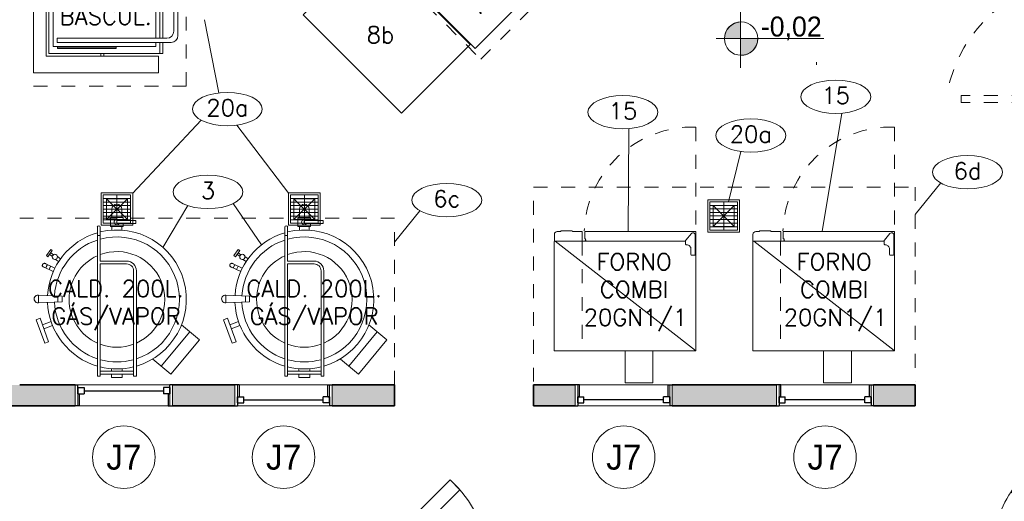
# Model space of a CAD drawing. Header units: metres. Extents: x -33 to 126, y -29 to 31.
# Tile 13 of 75: x -17.73 to -10.64, y -12.15 to -8.69. Entities that reach past the tile are written whole.
import ezdxf

# ---------------------------------------------------------------- set-up
doc = ezdxf.new("R2010")
doc.units = ezdxf.units.M
for name, pattern in [('Centro _2_', [0.03175, 0.00635, -0.004763, 0.015875, -0.004763]), ('IMPORT-HIDDEN', [0.375, 0.25, -0.125]), ('Oculta', [0.007144, 0.004763, -0.002381]), ('Projeção', [0.003969, 0.002381, -0.001587]), ('Tracejada', [0.00635, 0.003175, -0.003175])]:
    doc.linetypes.add(name, pattern=pattern)
for name, color, linetype, lineweight in [('A-DETL', 90, 'Continuous', 18), ('A-DETL-GENF', 92, 'Continuous', 18), ('A-DETL-HDLN', 90, 'Oculta', 18), ('A-DETL-MBND', 5, 'Continuous', 18), ('A-DETL-THIN', 151, 'Continuous', 18), ('A-DOOR', 31, 'Continuous', 18), ('A-FLOR-OVHD', 1, 'Projeção', 18), ('A-GLAZ', 151, 'Continuous', 18), ('A-GLAZ-IDEN', 152, 'Continuous', 9), ('A-WALL', 113, 'Continuous', 18), ('A-WALL-PATT', 111, 'Continuous', 35), ('C-LINHA AUXILIAR', 7, 'Continuous', 18), ('C-NUMERO', 7, 'Continuous', 18), ('C-PONTOS-HIDR', 7, 'Continuous', 18), ('C-QUENTE', 7, 'Continuous', 18), ('G-ANNO-TEXT', 7, 'Continuous', 18), ('G-IMPT', 8, 'Continuous', 18), ('I-FURN', 30, 'Continuous', 18), ('JN-CÂMARA FRIG', 7, 'Continuous', 18), ('LAYOUT_dwg _2_', 8, 'Continuous', 18), ('Q-SPCQ', 91, 'Continuous', 18)]:
    doc.layers.add(name, color=color, linetype=linetype, lineweight=lineweight)
doc.styles.add('Century Gothic', font='GOTHIC.TTF', dxfattribs={"height": 0.143711})
doc.styles.add('Century Gothic_1', font='GOTHIC.TTF', dxfattribs={"height": 0.179639})
doc.styles.add('romans_2', font='romans__.ttf', dxfattribs={"height": 0.12})

# ---------------------------------------------------------------- blocks, each defined once
blk = doc.blocks.new('_Porta 90 cm _2_ - _PORTA 90 CM 2-1561947-2-PLANTA COM LAYOUT')
at = {"layer": 'A-DOOR', "lineweight": 25}
for p, q in [((0.399, 0.075), (0.399, 0.9752)), ((0.45, 0.9752), (0.399, 0.9752)), ((0.45, 0.075), (0.45, 0.9752)), ((0.45, 0.075), (0.399, 0.075))]:
    blk.add_line(p, q, dxfattribs=at)
at = {"layer": 'A-DOOR', "linetype": 'Tracejada'}
for p, q in [((0.399, -0.075), (0.399, -0.9392)), ((0.45, -0.075), (0.45, -0.9392))]:
    blk.add_line(p, q, dxfattribs=at)
at = {"layer": 'A-DOOR', "linetype": 'Centro _2_'}
for p, q in [((0.45, -0.075), (0.399, -0.075)), ((0.45, -0.9392), (0.399, -0.9392))]:
    blk.add_line(p, q, dxfattribs=at)
at = {"layer": 'A-DOOR'}
blk.add_arc((0.45, 0.075), 0.9017, 93.2424, 180, dxfattribs=at)
at = {"layer": 'A-DOOR', "linetype": 'Tracejada'}
blk.add_arc((0.5676, -0.0387), 1.0183, 182.04491, 259.47222, dxfattribs=at)
blk = doc.blocks.new('Mesa-Retangular - Mesa aço inox 45x95cm 88AL 5-2410215-2-PLANTA COM LAYOUT')
at = {"layer": 'I-FURN'}
for p, q in [((0.5, 0.35), (-0.5, 0.35)), ((-0.5, 0.35), (-0.5, -0.35)), ((0.5, -0.35), (0.5, 0.35)), ((-0.5, -0.35), (0.5, -0.35))]:
    blk.add_line(p, q, dxfattribs=at)
blk = doc.blocks.new('Industrial_Ranger_-_6-Burner - fogao_industrial_dwg_boca_3_chamas-V114-2-PLANTA COM LAYOUT')
at = {"layer": 'G-IMPT'}
for p, q in [((-0.095, 0.1576), (-0.0435, 0.0684)), ((-0.095, 0.1576), (-0.0435, 0.0684)), ((-0.0903, 0.1615), (-0.0947, 0.159)), ((-0.0903, 0.1615), (-0.0947, 0.159)), ((-0.0941, 0.1581), (-0.0947, 0.159)), ((-0.0941, 0.1581), (-0.0898, 0.1606)), ((-0.0426, 0.0689), (-0.0941, 0.1581)), ((-0.0903, 0.1615), (-0.0898, 0.1606)), ((-0.0898, 0.1606), (-0.0383, 0.0714)), ((-0.0375, 0.0719), (-0.089, 0.1611)), ((-0.089, 0.1611), (-0.0375, 0.0719)), ((0.089, 0.1611), (0.0375, 0.0719)), ((0.089, 0.1611), (0.0375, 0.0719)), ((0.0383, 0.0714), (0.0898, 0.1606)), ((0.0941, 0.1581), (0.0426, 0.0689)), ((0.0435, 0.0684), (0.095, 0.1576)), ((0.095, 0.1576), (0.0435, 0.0684)), ((0.0898, 0.1606), (0.0903, 0.1615)), ((0.0898, 0.1606), (0.0941, 0.1581)), ((0.0947, 0.159), (0.0903, 0.1615)), ((0.0947, 0.159), (0.0903, 0.1615)), ((0.0947, 0.159), (0.0941, 0.1581)), ((-0.0383, 0.0714), (-0.0426, 0.0689)), ((-0.0383, 0.0714), (-0.0378, 0.0705)), ((0.0378, 0.0705), (0.0383, 0.0714)), ((0.0426, 0.0689), (0.0383, 0.0714)), ((-0.185, 0.0025), (-0.185, -0.0025)), ((-0.185, 0.0025), (-0.184, 0.0025)), ((-0.185, 0.0025), (-0.185, -0.0025)), ((-0.081, 0.0035), (-0.184, 0.0035)), ((-0.184, 0.0035), (-0.081, 0.0035)), ((-0.184, 0.0025), (-0.081, 0.0025)), ((-0.184, -0.0025), (-0.184, 0.0025)), ((-0.081, 0.0025), (-0.08, 0.0025)), ((-0.081, 0.0025), (-0.081, -0.0025)), ((-0.08, -0.0025), (-0.08, 0.0025)), ((-0.08, -0.0025), (-0.08, 0.0025)), ((-0.0423, 0.0683), (-0.0426, 0.0689)), ((-0.0422, 0.068), (-0.0378, 0.0705)), ((-0.0422, 0.068), (-0.0378, 0.0705)), ((0.0378, 0.0705), (0.0422, 0.068)), ((0.0378, 0.0705), (0.0422, 0.068)), ((0.0426, 0.0689), (0.0423, 0.0683)), ((0.08, 0.0025), (0.08, -0.0025)), ((0.08, 0.0025), (0.081, 0.0025)), ((0.08, 0.0025), (0.08, -0.0025)), ((0.184, 0.0035), (0.081, 0.0035)), ((0.184, 0.0035), (0.081, 0.0035)), ((0.081, -0.0025), (0.081, 0.0025)), ((0.081, 0.0025), (0.184, 0.0025)), ((0.184, 0.0025), (0.185, 0.0025)), ((0.184, 0.0025), (0.184, -0.0025)), ((0.185, -0.0025), (0.185, 0.0025)), ((0.185, -0.0025), (0.185, 0.0025)), ((-0.184, -0.0025), (-0.185, -0.0025)), ((-0.081, -0.0025), (-0.184, -0.0025)), ((-0.184, -0.0035), (-0.081, -0.0035)), ((-0.184, -0.0035), (-0.081, -0.0035)), ((-0.0435, -0.0684), (-0.095, -0.1576)), ((-0.095, -0.1576), (-0.0435, -0.0684)), ((-0.0941, -0.1581), (-0.0426, -0.0689)), ((-0.08, -0.0025), (-0.081, -0.0025)), ((-0.0426, -0.0689), (-0.0423, -0.0683)), ((-0.0426, -0.0689), (-0.0383, -0.0714)), ((-0.0378, -0.0705), (-0.0422, -0.068)), ((-0.0422, -0.0681), (-0.0422, -0.068)), ((-0.0378, -0.0705), (-0.0422, -0.068)), ((-0.0378, -0.0705), (-0.0383, -0.0714)), ((0.0422, -0.068), (0.0378, -0.0705)), ((0.0422, -0.068), (0.0378, -0.0705)), ((0.0383, -0.0714), (0.0378, -0.0705)), ((0.0383, -0.0714), (0.0426, -0.0689)), ((0.0423, -0.0683), (0.0426, -0.0689)), ((0.0426, -0.0689), (0.0941, -0.1581)), ((0.095, -0.1576), (0.0435, -0.0684)), ((0.095, -0.1576), (0.0435, -0.0684)), ((0.081, -0.0025), (0.08, -0.0025)), ((0.184, -0.0025), (0.081, -0.0025)), ((0.081, -0.0035), (0.184, -0.0035)), ((0.184, -0.0035), (0.081, -0.0035)), ((0.185, -0.0025), (0.184, -0.0025)), ((-0.0383, -0.0714), (-0.0898, -0.1606)), ((-0.089, -0.1611), (-0.0375, -0.0719)), ((-0.089, -0.1611), (-0.0375, -0.0719)), ((0.0375, -0.0719), (0.089, -0.1611)), ((0.089, -0.1611), (0.0375, -0.0719)), ((0.0898, -0.1606), (0.0383, -0.0714)), ((-0.0947, -0.159), (-0.0941, -0.1581)), ((-0.0947, -0.159), (-0.0903, -0.1615)), ((-0.0947, -0.159), (-0.0903, -0.1615)), ((-0.0898, -0.1606), (-0.0941, -0.1581)), ((-0.0898, -0.1606), (-0.0903, -0.1615)), ((0.0941, -0.1581), (0.0898, -0.1606)), ((0.0903, -0.1615), (0.0898, -0.1606)), ((0.0903, -0.1615), (0.0947, -0.159)), ((0.0903, -0.1615), (0.0947, -0.159)), ((0.0941, -0.1581), (0.0947, -0.159))]:
    blk.add_line(p, q, dxfattribs=at)
at = {"layer": 'G-IMPT', "flags": 128}
for points in [[(-0.063, 0.1021), (-0.067, 0.0995), (-0.071, 0.0968), (-0.0748, 0.0939), (-0.0785, 0.0908), (-0.082, 0.0876), (-0.0855, 0.0842), (-0.0888, 0.0807), (-0.0919, 0.0771), (-0.0949, 0.0734), (-0.0978, 0.0695), (-0.1005, 0.0656), (-0.103, 0.0615), (-0.1054, 0.0573), (-0.1076, 0.0531), (-0.1097, 0.0487), (-0.1115, 0.0443), (-0.1132, 0.0398), (-0.1147, 0.0352), (-0.116, 0.0306), (-0.1172, 0.026), (-0.1181, 0.0213), (-0.1189, 0.0165), (-0.1194, 0.0117), (-0.1198, 0.007), (-0.12, 0.0035)], [(-0.0999, 0.0035), (-0.0997, 0.0075), (-0.0993, 0.0115), (-0.0988, 0.0154), (-0.0981, 0.0194), (-0.0973, 0.0233), (-0.0962, 0.0272), (-0.0951, 0.031), (-0.0938, 0.0348), (-0.0923, 0.0385), (-0.0907, 0.0421), (-0.0889, 0.0457), (-0.087, 0.0493), (-0.085, 0.0527), (-0.0828, 0.0561), (-0.0805, 0.0593), (-0.0781, 0.0625), (-0.0755, 0.0656), (-0.0728, 0.0685), (-0.07, 0.0714), (-0.0671, 0.0741), (-0.0641, 0.0768), (-0.061, 0.0793), (-0.0578, 0.0816), (-0.0545, 0.0839), (-0.053, 0.0848)], [(0.0569, 0.1056), (0.0527, 0.1078), (0.0483, 0.1098), (0.0439, 0.1117), (0.0394, 0.1134), (0.0348, 0.1148), (0.0302, 0.1161), (0.0255, 0.1173), (0.0208, 0.1182), (0.0161, 0.1189), (0.0113, 0.1195), (0.0065, 0.1198), (0.0017, 0.12), (-0.0031, 0.12), (-0.0079, 0.1197), (-0.0126, 0.1193), (-0.0174, 0.1187), (-0.0221, 0.1179), (-0.0268, 0.117), (-0.0315, 0.1158), (-0.0361, 0.1144), (-0.0406, 0.1129), (-0.0451, 0.1112), (-0.0495, 0.1093), (-0.0539, 0.1072), (-0.0569, 0.1056)], [(-0.0469, 0.0883), (-0.0434, 0.0901), (-0.0397, 0.0918), (-0.036, 0.0933), (-0.0323, 0.0947), (-0.0285, 0.0959), (-0.0246, 0.0969), (-0.0207, 0.0978), (-0.0168, 0.0986), (-0.0128, 0.0992), (-0.0088, 0.0996), (-0.0049, 0.0999), (-0.0009, 0.1), (0.0031, 0.1), (0.0071, 0.0997), (0.0111, 0.0994), (0.0151, 0.0989), (0.019, 0.0982), (0.0229, 0.0973), (0.0268, 0.0963), (0.0306, 0.0952), (0.0344, 0.0939), (0.0381, 0.0924), (0.0418, 0.0908), (0.0454, 0.0891), (0.0469, 0.0883)], [(0.053, 0.0848), (0.0563, 0.0826), (0.0596, 0.0803), (0.0628, 0.0778), (0.0658, 0.0753), (0.0688, 0.0726), (0.0716, 0.0698), (0.0744, 0.0669), (0.077, 0.0638), (0.0795, 0.0607), (0.0818, 0.0575), (0.0841, 0.0541), (0.0862, 0.0507), (0.0881, 0.0473), (0.0899, 0.0437), (0.0916, 0.0401), (0.0932, 0.0364), (0.0945, 0.0326), (0.0958, 0.0288), (0.0968, 0.025), (0.0978, 0.0211), (0.0985, 0.0171), (0.0991, 0.0132), (0.0996, 0.0092), (0.0999, 0.0052), (0.0999, 0.0035)], [(0.1199, 0.0035), (0.1197, 0.0083), (0.1193, 0.0131), (0.1187, 0.0178), (0.1179, 0.0226), (0.1169, 0.0273), (0.1157, 0.0319), (0.1143, 0.0365), (0.1128, 0.0411), (0.111, 0.0455), (0.1091, 0.0499), (0.107, 0.0543), (0.1048, 0.0585), (0.1024, 0.0626), (0.0998, 0.0667), (0.097, 0.0706), (0.0941, 0.0744), (0.0911, 0.0781), (0.0879, 0.0817), (0.0845, 0.0852), (0.0811, 0.0885), (0.0775, 0.0917), (0.0737, 0.0947), (0.0699, 0.0976), (0.0659, 0.1003), (0.063, 0.1021)], [(-0.12, -0.0035), (-0.1197, -0.0083), (-0.1193, -0.0131), (-0.1187, -0.0178), (-0.1179, -0.0226), (-0.1169, -0.0273), (-0.1157, -0.0319), (-0.1143, -0.0365), (-0.1128, -0.0411), (-0.111, -0.0455), (-0.1091, -0.0499), (-0.107, -0.0543), (-0.1048, -0.0585), (-0.1024, -0.0626), (-0.0998, -0.0667), (-0.097, -0.0706), (-0.0941, -0.0744), (-0.0911, -0.0781), (-0.0879, -0.0817), (-0.0845, -0.0852), (-0.0811, -0.0885), (-0.0775, -0.0917), (-0.0737, -0.0947), (-0.0699, -0.0976), (-0.0659, -0.1003), (-0.063, -0.1021)], [(-0.053, -0.0848), (-0.0564, -0.0826), (-0.0596, -0.0803), (-0.0628, -0.0778), (-0.0658, -0.0753), (-0.0688, -0.0726), (-0.0716, -0.0698), (-0.0744, -0.0668), (-0.077, -0.0638), (-0.0795, -0.0607), (-0.0818, -0.0575), (-0.0841, -0.0541), (-0.0862, -0.0507), (-0.0881, -0.0473), (-0.09, -0.0437), (-0.0916, -0.0401), (-0.0932, -0.0364), (-0.0945, -0.0326), (-0.0958, -0.0288), (-0.0968, -0.025), (-0.0978, -0.0211), (-0.0985, -0.0171), (-0.0991, -0.0132), (-0.0996, -0.0092), (-0.0999, -0.0052), (-0.0999, -0.0035)], [(0.0999, -0.0035), (0.0997, -0.0075), (0.0993, -0.0115), (0.0988, -0.0154), (0.0981, -0.0194), (0.0973, -0.0233), (0.0962, -0.0272), (0.0951, -0.031), (0.0938, -0.0348), (0.0923, -0.0385), (0.0907, -0.0421), (0.0889, -0.0457), (0.087, -0.0493), (0.085, -0.0527), (0.0828, -0.0561), (0.0805, -0.0593), (0.0781, -0.0625), (0.0755, -0.0656), (0.0728, -0.0685), (0.07, -0.0714), (0.0671, -0.0741), (0.0641, -0.0768), (0.061, -0.0793), (0.0578, -0.0816), (0.0544, -0.0839), (0.053, -0.0848)], [(0.063, -0.1021), (0.067, -0.0995), (0.071, -0.0968), (0.0748, -0.0939), (0.0785, -0.0908), (0.082, -0.0876), (0.0855, -0.0842), (0.0888, -0.0807), (0.0919, -0.0771), (0.0949, -0.0734), (0.0978, -0.0695), (0.1005, -0.0656), (0.103, -0.0615), (0.1054, -0.0573), (0.1076, -0.0531), (0.1097, -0.0487), (0.1115, -0.0443), (0.1132, -0.0398), (0.1147, -0.0352), (0.116, -0.0306), (0.1172, -0.026), (0.1181, -0.0212), (0.1189, -0.0165), (0.1194, -0.0117), (0.1198, -0.007), (0.1199, -0.0035)], [(-0.0569, -0.1056), (-0.0527, -0.1078), (-0.0483, -0.1098), (-0.0439, -0.1117), (-0.0394, -0.1134), (-0.0348, -0.1148), (-0.0302, -0.1161), (-0.0255, -0.1173), (-0.0208, -0.1182), (-0.0161, -0.1189), (-0.0113, -0.1195), (-0.0065, -0.1198), (-0.0017, -0.12), (0.0031, -0.12), (0.0079, -0.1197), (0.0126, -0.1193), (0.0174, -0.1187), (0.0221, -0.1179), (0.0268, -0.117), (0.0315, -0.1158), (0.0361, -0.1144), (0.0406, -0.1129), (0.0451, -0.1112), (0.0495, -0.1093), (0.0539, -0.1072), (0.0569, -0.1056)], [(0.0469, -0.0883), (0.0434, -0.0901), (0.0397, -0.0918), (0.036, -0.0933), (0.0323, -0.0946), (0.0285, -0.0959), (0.0246, -0.0969), (0.0207, -0.0978), (0.0168, -0.0986), (0.0128, -0.0992), (0.0088, -0.0996), (0.0049, -0.0999), (0.0009, -0.1), (-0.0031, -0.0999), (-0.0071, -0.0997), (-0.0111, -0.0994), (-0.0151, -0.0989), (-0.019, -0.0982), (-0.0229, -0.0973), (-0.0268, -0.0963), (-0.0306, -0.0952), (-0.0344, -0.0939), (-0.0382, -0.0924), (-0.0418, -0.0908), (-0.0454, -0.0891), (-0.0469, -0.0883)]]:
    blk.add_lwpolyline(points, dxfattribs=at)
at = {"layer": 'G-IMPT'}
for centre, radius, start, end in [((-0.0942, 0.1581), 0.001, 120, 210), ((-0.0898, 0.1606), 0.001, 30, 120), ((0.0898, 0.1606), 0.001, 60, 150), ((0.0942, 0.1581), 0.001, 330, 60), ((0, 0), 0.12, 121.67136, 178.32864), ((0, 0), 0.119, 121.68541, 178.31459), ((0, 0), 0.101, 121.98589, 178.01411), ((0, 0), 0.1, 122.00576, 177.99424), ((0, 0), 0.075, 0, 180), ((0, 0), 0.12, 61.67136, 118.32864), ((0, 0), 0.119, 61.68541, 118.31459), ((0, 0), 0.101, 61.98589, 118.01411), ((0, 0), 0.1, 62.00576, 117.99424), ((-0.0383, 0.0714), 0.001, 300, 30), ((0.0383, 0.0714), 0.001, 150, 240), ((0, 0), 0.1, 2.00576, 57.99424), ((0, 0), 0.101, 1.98589, 58.01411), ((0, 0), 0.119, 1.68541, 58.31459), ((0, 0), 0.12, 1.67136, 58.32864), ((-0.184, 0.0025), 0.001, 90, 180), ((-0.081, 0.0025), 0.001, 0, 90), ((0, 0), 0.075, 180, 0), ((0, 0), 0.06, 360, 180), ((0, 0), 0.06, 180, 360), ((-0.0427, 0.0689), 0.001, 210, 300), ((0, 0), 0.025, 0, 180), ((0, 0), 0.025, 180, 0), ((0.0427, 0.0689), 0.001, 240, 330), ((0.081, 0.0025), 0.001, 90, 180), ((0.184, 0.0025), 0.001, 360, 90), ((-0.184, -0.0025), 0.001, 180, 270), ((0, 0), 0.12, 181.67136, 238.32864), ((0, 0), 0.119, 181.68541, 238.31459), ((0, 0), 0.101, 181.98589, 238.01411), ((0, 0), 0.1, 182.00576, 237.99424), ((-0.081, -0.0025), 0.001, 270, 0), ((-0.0427, -0.0689), 0.001, 60, 150), ((-0.0383, -0.0714), 0.001, 330, 60), ((0.0383, -0.0714), 0.001, 120, 210), ((0.0427, -0.0689), 0.001, 30, 120), ((0, 0), 0.1, 302.00576, 357.99424), ((0, 0), 0.101, 301.98589, 358.01411), ((0, 0), 0.119, 301.68541, 358.31459), ((0, 0), 0.12, 301.67136, 358.32864), ((0.081, -0.0025), 0.001, 180, 270), ((0.184, -0.0025), 0.001, 270, 360), ((0, 0), 0.12, 241.67136, 298.32864), ((0, 0), 0.119, 241.68541, 298.31459), ((0, 0), 0.101, 241.98589, 298.01411), ((0, 0), 0.1, 242.00576, 297.99424), ((-0.0942, -0.1581), 0.001, 150, 240), ((-0.0898, -0.1606), 0.001, 240, 330), ((0.0898, -0.1606), 0.001, 210, 300), ((0.0942, -0.1581), 0.001, 300, 30)]:
    blk.add_arc(centre, radius, start, end, dxfattribs=at)
for centre, major_axis, start_param, end_param in [((-0.0942, 0.1581), (0.000866, 0.0005), 3.141593, 4.712389), ((-0.0898, 0.1606), (0.000866, 0.0005), 4.712389, 6.283185), ((0.0898, 0.1606), (-0.000866, 0.0005), 0, 1.570796), ((0.0942, 0.1581), (-0.000866, 0.0005), 1.570796, 3.141593), ((-0.0383, 0.0714), (0.000866, 0.0005), 4.712389, 6.283185), ((0.0383, 0.0714), (-0.000866, 0.0005), 0, 1.570796), ((-0.184, 0.0025), (0, 0.001), 4.712389, 6.283185), ((-0.081, 0.0025), (0, 0.001), 4.712389, 6.283185), ((-0.0427, 0.0689), (0.000866, 0.0005), 3.141593, 4.712389), ((0.0427, 0.0689), (-0.000866, 0.0005), 1.570796, 3.141593), ((0.081, 0.0025), (0, 0.001), 0, 1.570796), ((0.184, 0.0025), (0, 0.001), 0, 1.570796), ((-0.184, -0.0025), (0, 0.001), 3.141593, 4.712389), ((-0.081, -0.0025), (0, 0.001), 3.141593, 4.712389), ((-0.0427, -0.0689), (-0.000866, 0.0005), 4.712389, 6.283185), ((0.0427, -0.0689), (0.000866, 0.0005), 0, 1.570796), ((0.081, -0.0025), (0, 0.001), 1.570796, 3.141593), ((0.184, -0.0025), (0, 0.001), 1.570796, 3.141593), ((-0.0383, -0.0714), (-0.000866, 0.0005), 3.141593, 4.712389), ((0.0383, -0.0714), (0.000866, 0.0005), 1.570796, 3.141593), ((-0.0942, -0.1581), (-0.000866, 0.0005), 4.712389, 6.283185), ((-0.0898, -0.1606), (-0.000866, 0.0005), 3.141593, 4.712389), ((0.0898, -0.1606), (0.000866, 0.0005), 1.570796, 3.141593), ((0.0942, -0.1581), (0.000866, 0.0005), 0, 1.570796)]:
    blk.add_ellipse(centre, major_axis=major_axis, ratio=0.038068, start_param=start_param, end_param=end_param, dxfattribs=at)
blk = doc.blocks.new('Industrial_Ranger_-_6-Burner - Industrial_Ranger_-_6-Burner-232485-2-PLANTA COM LAYOUT')
at = {"layer": 'Q-SPCQ'}
for p, q in [((-0.0862, 0.94), (-1.5877, 0.94)), ((-0.0862, -0.2018), (-0.0862, 0.94))]:
    blk.add_line(p, q, dxfattribs=at)
blk.add_blockref('Industrial_Ranger_-_6-Burner - fogao_industrial_dwg_boca_3_chamas-V114-2-PLANTA COM LAYOUT', (-0.3844, 0.6307))
blk = doc.blocks.new('Casement w Mullions-Number_0002 - _JANELA 5-2405608-2-PLANTA COM LAYOUT')
at = {"layer": 'A-GLAZ', "lineweight": 25}
for p, q in [((-0.35, 0.075), (-0.33095, 0.075)), ((-0.33095, 0.01055), (-0.33095, 0.075)), ((0.33095, 0.01055), (0.33095, 0.075)), ((0.35, 0.075), (0.33095, 0.075)), ((-0.33095, 0.055), (-0.33095, 0.01055)), ((-0.33095, 0.055), (-0.2865, 0.055)), ((-0.33095, 0.01055), (-0.2865, 0.01055)), ((-0.33095, 0.01055), (-0.31825, 0.01055)), ((-0.31825, -0.075), (-0.31825, 0.01055)), ((-0.2865, 0.055), (-0.2865, 0.01055)), ((-0.2865, 0.03277), (0.2865, 0.03277)), ((0.2865, 0.055), (0.2865, 0.01055)), ((0.33095, 0.055), (0.2865, 0.055)), ((0.33095, 0.01055), (0.2865, 0.01055)), ((0.31825, 0.01055), (0.33095, 0.01055)), ((0.31825, 0.01055), (0.31825, -0.075)), ((0.33095, 0.055), (0.33095, 0.01055)), ((-0.31825, -0.075), (-0.35, -0.075)), ((0.31825, -0.075), (0.35, -0.075))]:
    blk.add_line(p, q, dxfattribs=at)
at = {"layer": 'A-GLAZ'}
for p, q in [((-0.33095, 0.075), (-0.35, 0.075)), ((-0.35, 0.075), (-0.35, -0.075)), ((-0.33095, -0.075), (-0.33095, 0.075)), ((0.33095, 0.075), (-0.33095, 0.075)), ((-0.33095, 0.075), (-0.33095, -0.075)), ((0.33095, 0.075), (0.33095, -0.075)), ((0.35, 0.075), (0.33095, 0.075)), ((0.33095, -0.075), (0.33095, 0.075)), ((0.35, -0.075), (0.35, 0.075)), ((-0.35, -0.075), (-0.33095, -0.075)), ((-0.33095, -0.075), (0.33095, -0.075)), ((0.33095, -0.075), (0.35, -0.075))]:
    blk.add_line(p, q, dxfattribs=at)
blk = doc.blocks.new('Casement w Mullions-Number_0002 - _JANELA 5-2627089-2-PLANTA COM LAYOUT')
at = {"layer": 'A-GLAZ', "lineweight": 25}
for p, q in [((-0.31825, 0.075), (-0.35, 0.075)), ((-0.31825, 0.075), (-0.31825, -0.01055)), ((0.31825, 0.075), (0.35, 0.075)), ((0.31825, -0.01055), (0.31825, 0.075)), ((-0.33095, -0.01055), (-0.2865, -0.01055)), ((-0.33095, -0.055), (-0.33095, -0.01055)), ((-0.33095, -0.01055), (-0.31825, -0.01055)), ((-0.33095, -0.01055), (-0.33095, -0.075)), ((-0.33095, -0.055), (-0.2865, -0.055)), ((-0.2865, -0.055), (-0.2865, -0.01055)), ((-0.2865, -0.03277), (0.2865, -0.03277)), ((0.2865, -0.055), (0.2865, -0.01055)), ((0.33095, -0.01055), (0.2865, -0.01055)), ((0.33095, -0.055), (0.2865, -0.055)), ((0.31825, -0.01055), (0.33095, -0.01055)), ((0.33095, -0.055), (0.33095, -0.01055)), ((0.33095, -0.01055), (0.33095, -0.075)), ((-0.35, -0.075), (-0.33095, -0.075)), ((0.35, -0.075), (0.33095, -0.075))]:
    blk.add_line(p, q, dxfattribs=at)
at = {"layer": 'A-GLAZ'}
for p, q in [((-0.35, 0.075), (-0.33095, 0.075)), ((-0.35, -0.075), (-0.35, 0.075)), ((-0.33095, 0.075), (-0.33095, -0.075)), ((-0.33095, 0.075), (0.33095, 0.075)), ((-0.33095, -0.075), (-0.33095, 0.075)), ((0.33095, 0.075), (0.35, 0.075)), ((0.33095, -0.075), (0.33095, 0.075)), ((0.33095, 0.075), (0.33095, -0.075)), ((0.35, 0.075), (0.35, -0.075)), ((-0.33095, -0.075), (-0.35, -0.075)), ((0.33095, -0.075), (-0.33095, -0.075)), ((0.35, -0.075), (0.33095, -0.075))]:
    blk.add_line(p, q, dxfattribs=at)
blk = doc.blocks.new('M_Bifold-2 Panel - Cópia - 0915 x 2134mm-2539048-2-PLANTA COM LAYOUT')
at = {"layer": 'A-DOOR', "lineweight": 25}
for p, q in [((-0.3448, 0.5365), (-0.3652, 0.5043)), ((-0.3652, 0.5043), (0.4796, -0.0321)), ((0.5, 0), (-0.3448, 0.5365)), ((-0.3652, -0.5043), (0.4796, 0.0322)), ((0.5, 0), (-0.3448, -0.5364)), ((0.4796, 0.0322), (0.5, 0)), ((0.4796, -0.0321), (0.5, 0)), ((-0.3448, -0.5364), (-0.3652, -0.5043))]:
    blk.add_line(p, q, dxfattribs=at)
at = {"layer": 'A-DOOR', "color": 7}
for start, end in [(146.73449, 175.31789), (184.68701, 213.26551)]:
    blk.add_arc((0.4035, 0), 0.9194, start, end, dxfattribs=at)
blk = doc.blocks.new('LAYOUT_dwg_FRIG-BAS-2545278-2-PLANTA COM LAYOUT')
at = {"layer": 'C-QUENTE'}
for p, q in [((0.27, 1.04), (0.73, 1.04)), ((0.3, 1.01), (0.7, 1.01)), ((0.25, 0.93), (0.75, 0.93)), ((0.14, 0.91), (0.22, 0.91)), ((0.25, 0.91), (0.75, 0.91)), ((0.25, 0.88), (0.75, 0.88)), ((0.78, 0.91), (0.86, 0.91)), ((0.14, 0.505), (0.12, 0.505)), ((0.88, 0.505), (0.86, 0.505)), ((0.14, 0.485), (0.12, 0.485)), ((0.88, 0.485), (0.86, 0.485))]:
    blk.add_line(p, q, dxfattribs=at)
at = {"layer": 'C-QUENTE', "flags": 128}
for points in [[(0.78, 0.93), (0.86, 0.93), (0.86, 0.11), (0.14, 0.11), (0.14, 0.93), (0.22, 0.93)], [(0.25, 0.96), (0.25, 0.17), (0.22, 0.17), (0.22, 0.99)], [(0.75, 0.96), (0.75, 0.17), (0.78, 0.17), (0.78, 0.99)], [(0.78, 0.88), (0.81, 0.88), (0.81, 0.14), (0.19, 0.14), (0.19, 0.88), (0.22, 0.88)]]:
    blk.add_lwpolyline(points, dxfattribs=at)
for points in [[(0.12, 0.9), (0.12, 0.09), (0.88, 0.09), (0.88, 0.9), (1, 0.9), (1, 0), (0, 0), (0, 0.9)], [(0.8246, 0.172), (0.8246, 0.5945), (0.8152, 0.5945), (0.8152, 0.172)]]:
    blk.add_lwpolyline(points, close=True, dxfattribs=at)
at = {"layer": 'C-QUENTE'}
for centre, start, end in [((0.27, 0.99), 90, 180), ((0.3, 0.96), 90, 180), ((0.7, 0.96), 360, 90), ((0.73, 0.99), 360, 90)]:
    blk.add_arc(centre, 0.05, start, end, dxfattribs=at)
blk = doc.blocks.new('LAYOUT_dwg_A$C7CB04E7D-2545279-2-PLANTA COM LAYOUT')
blk.add_blockref('LAYOUT_dwg_FRIG-BAS-2545278-2-PLANTA COM LAYOUT', (-0.5, -0.14))
blk = doc.blocks.new('LAYOUT_dwg_A$C634F4842-2545280-2-PLANTA COM LAYOUT')
blk.add_blockref('LAYOUT_dwg_A$C7CB04E7D-2545279-2-PLANTA COM LAYOUT', (-0.7202, -0.2551))
blk = doc.blocks.new('LAYOUT_dwg_A$C423465C6-2545281-2-PLANTA COM LAYOUT')
at = {"layer": 'C-QUENTE', "linetype": 'IMPORT-HIDDEN'}
for p, q in [((-18.01, 105), (60.63, 105)), ((64.31, 23), (143.01, 23))]:
    blk.add_line(p, q, dxfattribs=at)
at = {"layer": 'C-QUENTE'}
for p, q in [((57.11, 105), (142.81, 105)), ((63.3, 97.76), (58.58, 101.73)), ((59.61, 104.55), (73.71, 104.55)), ((64.11, 3.69), (142.81, 104.8)), ((73.71, 101.45), (69.71, 101.45)), ((74.21, 104.05), (74.21, 101.95)), ((63.88, 97.55), (66.21, 97.55)), ((64.11, 3.2), (64.11, 97.55)), ((66.71, 98.45), (66.71, 98.05)), ((57.39, 23.1), (64.11, 23.1)), ((63.27, 25.79), (63.27, 25.55)), ((63.32, 25.87), (63.28, 25.83)), ((63.4, 25.83), (63.35, 25.87)), ((63.47, 25.87), (63.43, 25.83)), ((63.55, 25.83), (63.5, 25.87)), ((63.62, 25.87), (63.58, 25.83)), ((63.7, 25.83), (63.65, 25.87)), ((63.77, 25.87), (63.73, 25.83)), ((63.79, 25.88), (63.86, 25.88)), ((63.94, 25.07), (64.11, 25.07)), ((56.69, 8), (56.69, 15.7)), ((59.21, 3.1), (64.13, 3.1))]:
    blk.add_line(p, q, dxfattribs=at)
at = {"layer": 'C-QUENTE', "flags": 128}
for points in [[(64.31, 3), (143.01, 3), (143.01, 105), (57.11, 105), (57.11, 25.08)], [(143.01, 74), (166.01, 74), (166.01, 54), (143.01, 54)], [(56.99, 16), (57.21, 16), (57.21, 22.92)], [(62.21, 24.9), (59.76, 24.9), (57.29, 24.9)], [(63.24, 25.52), (62.41, 25.52), (62.41, 25.1)], [(63.27, 25.82), (63.27, 25.8), (63.27, 25.79), (63.27, 25.64)], [(63.91, 25.83), (63.91, 25.72), (63.91, 25.1)], [(57.21, 5.1), (57.21, 7.7), (56.99, 7.7)]]:
    blk.add_lwpolyline(points, dxfattribs=at)
at = {"layer": 'C-QUENTE', "linetype": 'IMPORT-HIDDEN'}
blk.add_arc((59.76, 102.31), 77.82, 178.02171, 267.73906, dxfattribs=at)
at = {"layer": 'C-QUENTE'}
for centre, radius, start, end in [((59.61, 102.95), 1.6, 90.00001, 230.00001), ((69.71, 98.45), 3, 90.00001, 180.00001), ((73.71, 104.05), 0.5, 0.00001, 90.00001), ((73.71, 101.95), 0.5, 270.00001, 0.00001), ((142.81, 104.8), 0.2, 0.00001, 90.00001), ((63.88, 98.45), 0.9, 230.00001, 270.00001), ((66.21, 98.05), 0.5, 270.00001, 0.00001), ((57.29, 25.08), 0.18, 179.99999, 269.99999), ((57.39, 22.92), 0.18, 90.00001, 180.00001), ((62.21, 25.1), 0.2, 270.00001, 0.00001), ((63.24, 25.55), 0.03, 270.00001, 0.00001), ((63.26, 25.84), 0.02, 285.83347, 315.00001), ((63.34, 25.86), 0.02, 45.00001, 135.00001), ((63.41, 25.84), 0.02, 225.00001, 315.00001), ((63.49, 25.86), 0.02, 45.00001, 135.00001), ((63.56, 25.84), 0.02, 225.00001, 315.00001), ((63.64, 25.86), 0.02, 45.00001, 135.00001), ((63.71, 25.84), 0.02, 225.00001, 315.00001), ((63.79, 25.86), 0.02, 90.00001, 135.00001), ((63.86, 25.83), 0.05, 0.00001, 90.00001), ((63.94, 25.1), 0.03, 180.00001, 270.00001), ((56.99, 15.7), 0.3, 90.00001, 180.00001), ((56.99, 8), 0.3, 180.00001, 270.00001), ((59.21, 5.1), 2, 180.00001, 270.00001)]:
    blk.add_arc(centre, radius, start, end, dxfattribs=at)
blk = doc.blocks.new('LAYOUT_dwg_RALOSIF-2545284-2-PLANTA COM LAYOUT')
at = {"layer": 'C-PONTOS-HIDR'}
blk.add_line((0.107, -0.108), (-0.108, 0.107), dxfattribs=at)
at = {"layer": 'C-PONTOS-HIDR', "flags": 128}
blk.add_lwpolyline([(-0.108, -0.108), (0.107, -0.108), (0.107, 0.107), (-0.108, 0.107), (-0.108, -0.108), (0.107, 0.107)], dxfattribs=at)
blk = doc.blocks.new('LAYOUT_dwg_A$C28444022-2545285-2-PLANTA COM LAYOUT')
at = {"layer": 'C-LINHA AUXILIAR'}
for p, q in [((0.7305, 0.099), (0.7305, -0.1)), ((0.7565, 0.099), (0.7565, -0.1)), ((0.7815, 0.099), (0.7815, -0.1)), ((0.8075, 0.099), (0.8075, -0.1)), ((0.8325, 0.099), (0.8325, -0.1)), ((0.8585, 0.099), (0.8585, -0.1)), ((0.8835, 0.099), (0.8835, -0.1)), ((0.7055, 0), (0.9085, 0))]:
    blk.add_line(p, q, dxfattribs=at)
at = {"layer": 'C-LINHA AUXILIAR', "flags": 128}
blk.add_lwpolyline([(0.7055, -0.1), (0.7055, 0.099), (0.9085, 0.099), (0.9085, -0.1)], close=True, dxfattribs=at)
at = {"layer": 'C-PONTOS-HIDR', "flags": 128}
blk.add_lwpolyline([(0.9233, 0.1135), (0.6907, 0.1135), (0.6907, -0.1135), (0.9233, -0.1135)], close=True, dxfattribs=at)
at = {"xscale": 0.6975446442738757, "yscale": 0.6975446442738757, "zscale": 0.6975446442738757, "rotation": 180}
blk.add_blockref('LAYOUT_dwg_RALOSIF-2545284-2-PLANTA COM LAYOUT', (0.8067, -0.0002), dxfattribs=at)
blk = doc.blocks.new('LAYOUT_dwg_Caldeirão a gás 200L-2545286-2-PLANTA COM LAYOUT')
at = {"layer": 'C-QUENTE'}
for p, q in [((1660.6589, 774.1341), (1660.8997, 774.1341)), ((1660.6589, 774.1141), (1660.8997, 774.1141)), ((1660.7403, 774.0953), (1660.7403, 774.1141)), ((1660.8185, 774.0953), (1660.8185, 774.1141)), ((1660.2541, 773.8299), (1660.4596, 774.0766)), ((1661.2428, 773.7847), (1661.3051, 773.8074)), ((1661.253, 773.7565), (1661.3153, 773.7792)), ((1661.3436, 773.5649), (1661.3438, 773.6207)), ((1661.2035, 773.6152), (1661.2035, 773.5714)), ((1661.2259, 773.3715), (1661.2962, 773.3387)), ((1661.2373, 773.396), (1661.3076, 773.3632)), ((1661.2667, 773.3823), (1661.2553, 773.3578)), ((1661.2681, 773.3816), (1661.2567, 773.3571)), ((1661.2908, 773.371), (1661.2794, 773.3466)), ((1661.2921, 773.3704), (1661.2807, 773.3459)), ((1660.8997, 773.0771), (1660.8997, 773.3207)), ((1661.1848, 773.3045), (1661.2072, 773.2888)), ((1661.1987, 773.3244), (1661.2211, 773.3087)), ((1661.2366, 773.2748), (1661.2561, 773.2611)), ((1661.2444, 773.2859), (1661.2639, 773.2722)), ((1660.8997, 773.1373), (1660.9197, 773.1373)), ((1660.7345, 773.0984), (1660.7345, 773.0984)), ((1660.7445, 773.0977), (1660.7445, 773.0728)), ((1660.8152, 773.0728), (1660.8152, 773.0977)), ((1660.7445, 772.947), (1660.7445, 773.0066)), ((1660.8152, 773.0066), (1660.8152, 772.947))]:
    blk.add_line(p, q, dxfattribs=at)
at = {"layer": 'C-QUENTE', "flags": 128}
for points in [[(1660.3141, 773.7799), (1660.1847, 773.8876), (1660.3903, 774.1344), (1660.5195, 774.0267)], [(1660.6589, 773.3907), (1660.6589, 774.149), (1660.6389, 774.149), (1660.6389, 773.3907)], [(1660.7089, 773.3407), (1660.8997, 773.3407), (1660.8997, 774.149), (1660.9197, 774.149), (1660.9197, 773.3207), (1660.9197, 773.0771)], [(1660.7403, 774.1341), (1660.7403, 774.1591), (1660.8185, 774.1591), (1660.8185, 774.1341)], [(1661.3471, 773.6209), (1661.1735, 773.614), (1661.1735, 773.5727), (1661.3471, 773.5648)], [(1660.7089, 773.3207), (1660.8997, 773.3207), (1660.7589, 773.3207)], [(1660.7345, 773.0509), (1660.7345, 773.0728), (1660.8252, 773.0728), (1660.8252, 773.0066), (1660.7345, 773.0066), (1660.7345, 773.0286)]]:
    blk.add_lwpolyline(points, dxfattribs=at)
for points in [[(1661.2991, 773.9116), (1661.3606, 773.7425), (1661.3324, 773.7322), (1661.2709, 773.9014)], [(1661.2862, 773.2816), (1661.2756, 773.289), (1661.2443, 773.2443), (1661.2549, 773.2369)], [(1660.6439, 773.0509), (1660.7797, 773.0509), (1660.7797, 773.0286), (1660.6439, 773.0286)]]:
    blk.add_lwpolyline(points, close=True, dxfattribs=at)
at = {"layer": 'C-QUENTE'}
blk.add_circle((1661.226, 773.2904), 0.0189, dxfattribs=at)
for centre, radius, start, end in [((1660.7793, 773.5966), 0.5, 106.30677, 283.93256), ((1660.7793, 773.5966), 0.5, 76.06744, 103.93256), ((1660.7793, 773.5966), 0.45, 74.48246, 105.51754), ((1660.7793, 773.5966), 0.5, 2.47198, 73.69323), ((1660.7793, 773.5966), 0.45, 108.1785, 285.51754), ((1660.7793, 773.5966), 0.45, 2.47198, 71.8215), ((1660.7793, 773.5966), 0.3442, 114.07198, 290.47362), ((1660.7793, 773.5966), 0.3442, 69.52639, 110.47361), ((1660.7793, 773.5966), 0.3442, 294.07199, 65.92802), ((1661.3471, 773.5928), 0.028, 264.75908, 94.52934), ((1660.7793, 773.5966), 0.45, 288.17851, 356.63831), ((1660.7793, 773.5966), 0.5, 286.30678, 356.71244), ((1660.7089, 773.3907), 0.07, 180, 270.00001), ((1660.7089, 773.3907), 0.05, 180, 270.00001), ((1661.3019, 773.351), 0.015, 219.15807, 90.84193), ((1661.3019, 773.351), 0.0135, 245, 65), ((1660.7797, 773.0397), 0.0193, 215.27719, 144.72281), ((1660.9097, 773.0771), 0.011, 180, 0), ((1660.9097, 773.0771), 0.01, 180, 0), ((1660.7799, 772.947), 0.0354, 180, 0)]:
    blk.add_arc(centre, radius, start, end, dxfattribs=at)
at = {"rotation": 89.99999999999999}
blk.add_blockref('LAYOUT_dwg_A$C28444022-2545285-2-PLANTA COM LAYOUT', (1660.7791, 772.1395), dxfattribs=at)
blk = doc.blocks.new('LAYOUT_dwg_Elipse-1-2545353-2-PLANTA COM LAYOUT')
at = {"layer": 'C-NUMERO'}
blk.add_ellipse((-0.1387, -0.0003), major_axis=(0.21, 0), ratio=0.47619, dxfattribs=at)
blk = doc.blocks.new('LAYOUT_dwg_A$C37ED2B95-2545357-2-PLANTA COM LAYOUT')
at = {"layer": 'C-PONTOS-HIDR'}
blk.add_line((-0.075, 0.075), (0.075, -0.075), dxfattribs=at)
at = {"layer": 'C-PONTOS-HIDR', "flags": 128}
blk.add_lwpolyline([(-0.075, -0.075), (-0.075, 0.075), (0.075, 0.075), (0.075, -0.075), (-0.075, -0.075), (0.075, 0.075)], dxfattribs=at)
blk = doc.blocks.new('LAYOUT_dwg _2_-2545261-2-PLANTA COM LAYOUT')
at = {"layer": 'C-NUMERO'}
for p, q in [((1600.1307, 856.6148), (1600.0252, 857.1416)), ((1604.6157, 856.4688), (1604.4757, 855.6173)), ((1600.0015, 856.4191), (1599.5076, 855.8904)), ((1600.6326, 855.8904), (1600.2589, 856.3828)), ((1603.0829, 856.3577), (1603.0764, 855.6173)), ((1603.8892, 856.1929), (1603.8006, 855.8298)), ((1605.3281, 855.9664), (1605.1454, 855.7394)), ((1599.9073, 855.8032), (1599.7262, 855.5031)), ((1600.2336, 855.8188), (1600.4358, 855.5208)), ((1601.5781, 855.7664), (1601.3954, 855.5394))]:
    blk.add_line(p, q, dxfattribs=at)
at = {"layer": 'JN-CÂMARA FRIG', "flags": 128}
blk.add_lwpolyline([(1601.3704, 853.2633), (1601.8654, 853.7583), (1601.7947, 853.829), (1601.2997, 853.334)], close=True, dxfattribs=at)
at = {"layer": 'JN-CÂMARA FRIG', "linetype": 'IMPORT-HIDDEN'}
blk.add_arc((1601.2497, 853.2133), 0.8222, 3.48631, 48.48631, dxfattribs=at)
for name, p, rotation in [('LAYOUT_dwg_A$C634F4842-2545280-2-PLANTA COM LAYOUT', (1599.1905, 856.5381), 270), ('LAYOUT_dwg_Caldeirão a gás 200L-2545286-2-PLANTA COM LAYOUT', (3260.1747, 1628.7249), 180), ('LAYOUT_dwg_Caldeirão a gás 200L-2545286-2-PLANTA COM LAYOUT', (3261.5247, 1628.7249), 180), ('LAYOUT_dwg_A$C28444022-2545285-2-PLANTA COM LAYOUT', (1603.7654, 854.9213), 89.99999999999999)]:
    blk.add_blockref(name, p, dxfattribs=dict(rotation=rotation))
at = {"xscale": 1.199999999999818, "yscale": 1.199999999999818, "zscale": 1.199999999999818}
for p in [(1604.7389, 856.5875), (1600.3572, 856.4987), (1603.2062, 856.4763), (1604.1271, 856.3084), (1605.6874, 856.044), (1600.218, 855.902), (1601.9374, 855.844)]:
    blk.add_blockref('LAYOUT_dwg_Elipse-1-2545353-2-PLANTA COM LAYOUT', p, dxfattribs=at)
at = {"xscale": 0.009999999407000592, "yscale": 0.009999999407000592, "zscale": 0.009999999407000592, "rotation": 269.9999877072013}
for p in [(1602.5154, 856.1883), (1603.9454, 856.1883)]:
    blk.add_blockref('LAYOUT_dwg_A$C423465C6-2545281-2-PLANTA COM LAYOUT', p, dxfattribs=at)
blk.add_blockref('LAYOUT_dwg_A$C37ED2B95-2545357-2-PLANTA COM LAYOUT', (1603.7654, 855.7283))
at = {"layer": 'C-NUMERO', "char_height": 0.12, "attachment_point": 2, "line_spacing_factor": 0.964689, "style": 'romans_2'}
for s, insert, width in [('BASCUL.', (1599.3157, 857.2257), 0.933012), ('8b', (1601.294, 857.0934), 0.266985), ('15', (1604.5728, 856.6567), 0.272727), ('20a', (1600.191, 856.5679), 0.403348), ('15', (1603.04, 856.5456), 0.272727), ('20a', (1603.9609, 856.3776), 0.403348), ('6d', (1605.5213, 856.1132), 0.266985), ('3', (1600.0518, 855.9712), 0.136363), ('6c', (1601.7713, 855.9132), 0.259808), ('FORNO', (1603.1202, 855.4595), 0.719137), ('FORNO', (1604.561, 855.4595), 0.719137), ('CALD. 200L.', (1599.3887, 855.2662), 1.35215), ('CALD. 200L.', (1600.8162, 855.2662), 1.35215), ('COMBI', (1603.1202, 855.2606), 0.71196), ('COMBI', (1604.561, 855.2606), 0.71196), ('GÁS/VAPOR', (1599.3887, 855.0673), 1.238753), ('GÁS/VAPOR', (1600.8162, 855.0673), 1.238753), ('20GN1/1', (1603.1303, 855.0593), 0.990429), ('20GN1/1', (1604.5711, 855.0593), 0.990429)]:
    blk.add_mtext(s, dxfattribs=dict(at, insert=insert, width=width))
blk = doc.blocks.new('M_Identificador da janela - M_Identificador da janela-3796-2-PLANTA COM LAYOUT')
at = {"layer": 'A-GLAZ-IDEN'}
blk.add_circle((0, 0), 0.003, dxfattribs=at)

msp = doc.modelspace()

# ---------------------------------------------------------------- hatches: boundary and pattern name
at = {"layer": 'A-DETL-GENF'}
for points in [[(-12.6481, -8.8227), (-12.5372, -8.8227), (-12.5372, -8.7028), (-12.5672, -8.708), (-12.5949, -8.7206), (-12.6186, -8.7397), (-12.6367, -8.7642), (-12.6481, -8.7925), (-12.652, -8.8227)], [(-12.5372, -8.9426), (-12.5066, -8.9396), (-12.4833, -8.9324), (-12.4595, -8.9183), (-12.4395, -8.8993), (-12.4245, -8.8761), (-12.4151, -8.8501), (-12.412, -8.8227), (-12.5372, -8.8227), (-12.5372, -8.9406)]]:
    msp.add_hatch(color=7, dxfattribs=at).paths.add_polyline_path(points, flags=0)
at = {"layer": 'A-WALL-PATT', "lineweight": 18}
h = msp.add_hatch(color=7, dxfattribs=at)
h.paths.add_polyline_path([(-17.7273, -11.4646), (-17.3273, -11.4646), (-17.3273, -11.3146), (-17.8773, -11.3146), (-17.8773, -11.4646)], flags=0)
h.paths.add_polyline_path([(-16.6273, -11.4646), (-16.1773, -11.4646), (-16.1773, -11.3146), (-16.6273, -11.3146)], flags=0)
h.paths.add_polyline_path([(-15.4773, -11.4646), (-15.0273, -11.4646), (-15.0273, -11.3146), (-15.4773, -11.3146)], flags=0)
h = msp.add_hatch(color=7, dxfattribs=at)
h.paths.add_polyline_path([(-13.0273, -11.4646), (-12.2773, -11.4646), (-12.2773, -11.3146), (-13.0273, -11.3146)], flags=0)
h.paths.add_polyline_path([(-13.7273, -11.4646), (-13.7273, -11.3146), (-14.0273, -11.3146), (-14.0273, -11.4646)], flags=0)
h.paths.add_polyline_path([(-11.2773, -11.4646), (-11.2773, -11.3146), (-11.5773, -11.3146), (-11.5773, -11.4646), (-11.3496, -11.4646)], flags=0)

# ---------------------------------------------------------------- linework, layer by layer
at = {"layer": 'A-DETL'}
msp.add_line((-11.9899, -8.9911), (-11.9899, -9.0111), dxfattribs=at)
at = {"layer": 'A-DETL-HDLN'}
for p, q in [((-14.4066, -8.9711), (-11.6773, -6.2419)), ((-15.3611, -8.0166), (-14.4066, -8.9711))]:
    msp.add_line(p, q, dxfattribs=at)
at = {"layer": 'A-DETL-MBND'}
for p, q in [((-12.5372, -8.5929), (-12.5372, -9.0329)), ((-12.7121, -8.8227), (-11.9372, -8.8227))]:
    msp.add_line(p, q, dxfattribs=at)
msp.add_circle((-12.532, -8.8227), 0.12, dxfattribs=at)
at = {"layer": 'A-DETL-THIN'}
for p, q in [((-12.5372, -8.8227), (-12.5372, -8.7028)), ((-12.652, -8.8227), (-12.5372, -8.8227)), ((-12.412, -8.8227), (-12.5372, -8.8227)), ((-12.5372, -8.8227), (-12.5372, -8.9426))]:
    msp.add_line(p, q, dxfattribs=at)
for start, end in [(92.49392, 180), (267.50608, 0)]:
    msp.add_arc((-12.532, -8.8227), 0.12, start, end, dxfattribs=at)
at = {"layer": 'A-FLOR-OVHD'}
for p, q in [((-16.5273, -9.1647), (-16.5273, -4.7847)), ((-16.5273, -9.1647), (-17.7273, -9.1647)), ((-14.0273, -11.2908), (-14.0273, -9.8908)), ((-14.0273, -9.8908), (-11.2773, -9.8908)), ((-11.2773, -9.8908), (-11.2773, -11.2908)), ((-15.0273, -10.1147), (-17.7273, -10.1147)), ((-15.0273, -11.3147), (-15.0273, -10.1147))]:
    msp.add_line(p, q, dxfattribs=at)
at = {"layer": 'A-WALL', "lineweight": 35}
for p, q in [((-17.3273, -11.3146), (-17.7273, -11.3146)), ((-16.1773, -11.3146), (-16.6273, -11.3146)), ((-15.0273, -11.3146), (-15.4773, -11.3146)), ((-15.0273, -11.4646), (-15.0273, -11.3146)), ((-13.7273, -11.3146), (-14.0273, -11.3146)), ((-14.0273, -11.3146), (-14.0273, -11.4646)), ((-12.2773, -11.3146), (-13.0273, -11.3146)), ((-11.2773, -11.3146), (-11.5773, -11.3146)), ((-11.2773, -11.4646), (-11.2773, -11.3146)), ((-17.8773, -11.4646), (-17.3273, -11.4646)), ((-16.6273, -11.4646), (-16.1773, -11.4646)), ((-15.4773, -11.4646), (-15.0273, -11.4646)), ((-14.0273, -11.4646), (-13.7273, -11.4646)), ((-13.0273, -11.4646), (-12.2773, -11.4646)), ((-11.5773, -11.4646), (-11.2773, -11.4646))]:
    msp.add_line(p, q, dxfattribs=at)

# ---------------------------------------------------------------- block references
at = {"layer": 'A-DOOR', "color": 7, "rotation": 270}
msp.add_blockref('_Porta 90 cm _2_ - _PORTA 90 CM 2-1561947-2-PLANTA COM LAYOUT', (-10.0079, -8.8326), dxfattribs=at)
at = {"layer": 'A-DOOR', "color": 7}
msp.add_blockref('M_Bifold-2 Panel - Cópia - 0915 x 2134mm-2539048-2-PLANTA COM LAYOUT', (-10.2223, -12.5896), dxfattribs=at)
at = {"layer": 'A-GLAZ'}
for name, p in [('Casement w Mullions-Number_0002 - _JANELA 5-2405608-2-PLANTA COM LAYOUT', (-16.9773, -11.3896)), ('Casement w Mullions-Number_0002 - _JANELA 5-2627089-2-PLANTA COM LAYOUT', (-15.8273, -11.3896))]:
    msp.add_blockref(name, p, dxfattribs=at)
at = {"layer": 'A-GLAZ', "rotation": 180}
for p in [(-13.3773, -11.3896), (-11.9273, -11.3896)]:
    msp.add_blockref('Casement w Mullions-Number_0002 - _JANELA 5-2405608-2-PLANTA COM LAYOUT', p, dxfattribs=at)
at = {"layer": 'A-GLAZ-IDEN', "xscale": 74.99999999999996, "yscale": 74.99999999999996, "zscale": 74.99999999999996}
for p in [(-16.9773, -11.8348), (-15.8273, -11.8348), (-13.3773, -11.8348), (-11.9273, -11.8348)]:
    msp.add_blockref('M_Identificador da janela - M_Identificador da janela-3796-2-PLANTA COM LAYOUT', p, dxfattribs=at)
at = {"layer": 'I-FURN', "rotation": 134.9999999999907}
msp.add_blockref('Mesa-Retangular - Mesa aço inox 45x95cm 88AL 5-2410215-2-PLANTA COM LAYOUT', (-15.0848, -8.7578), dxfattribs=at)
at = {"layer": 'LAYOUT_dwg _2_', "color": 7}
msp.add_blockref('LAYOUT_dwg _2_-2545261-2-PLANTA COM LAYOUT', (-1616.4227, -865.8279), dxfattribs=at)
at = {"layer": 'Q-SPCQ', "rotation": 224.9999999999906}
msp.add_blockref('Industrial_Ranger_-_6-Burner - Industrial_Ranger_-_6-Burner-232485-2-PLANTA COM LAYOUT', (-15.1736, -8.2887), dxfattribs=at)

# ---------------------------------------------------------------- texts
at = {"layer": 'A-GLAZ-IDEN', "char_height": 0.17964, "width": 0.306, "attachment_point": 2, "line_spacing_factor": 0.984117, "style": 'Century Gothic_1'}
for insert in [(-16.9769, -11.7451), (-15.8269, -11.7451), (-13.3769, -11.7451), (-11.9269, -11.7451)]:
    msp.add_mtext('J7', dxfattribs=dict(at, insert=insert))
at = {"layer": 'G-ANNO-TEXT', "lineweight": 9, "insert": (-12.3896, -8.6638), "char_height": 0.14371, "width": 0.5328, "attachment_point": 1, "line_spacing_factor": 0.984117, "style": 'Century Gothic'}
msp.add_mtext('-0,02', dxfattribs=at)

doc.saveas('drawing.dxf')
